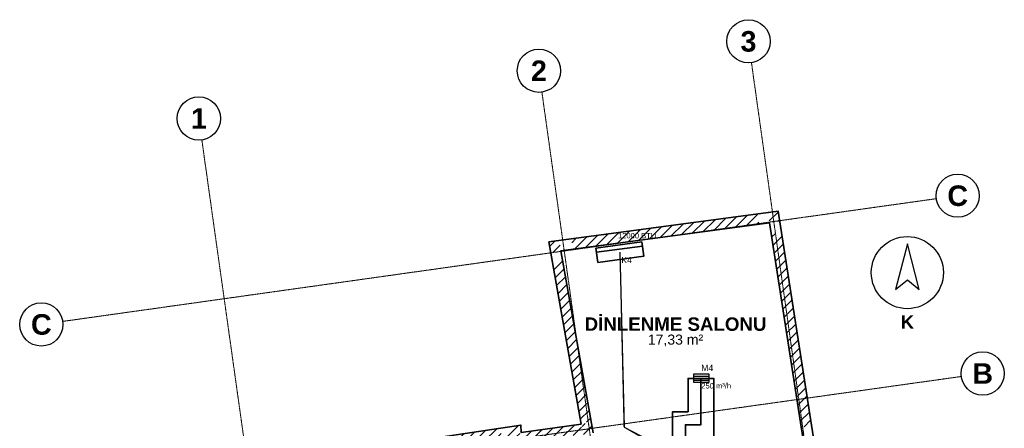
# Model space of a CAD drawing. Header units: millimetres. Extents: x -4681 to 15681, y -5011 to 17012.
# Tile 2 of 2: x -4681 to 14432, y 9076 to 17012. Entities that reach past the tile are written whole.
import ezdxf
from ezdxf.enums import TextEntityAlignment as Align

# ---------------------------------------------------------------- set-up
doc = ezdxf.new("R2010")
doc.units = ezdxf.units.MM
doc.linetypes.add('DASHDOT', pattern=[3.556, 2.54, -0.508, 0, -0.508])
doc.linetypes.add('DASHED', pattern=[1.524, 1.27, -0.254])
for name, color, linetype, lineweight in [('A-DUVAR-MEVCUT', 8, 'Continuous', 35), ('A-YAZI', 7, 'Continuous', 13), ('G-AKS-BALON', 8, 'Continuous', 25), ('G-AKS-HAT', 8, 'DASHDOT', 18), ('G-KUZEY', 7, 'Continuous', 25), ('M-HAVA-BESLEME', 3, 'Continuous', 35), ('M-HAVA-BRANSMAN', 3, 'DASHED', 18), ('M-HAVA-MENFEZ', 3, 'Continuous', 25), ('M-KLIMA-BAKIR', 4, 'Continuous', 25), ('M-KLIMA-DRENAJ', 4, 'DASHED', 18), ('M-KLIMA-IC', 4, 'Continuous', 35)]:
    doc.layers.add(name, color=color, linetype=linetype, lineweight=lineweight)
doc.styles.add('GYM', font='arial.ttf')
doc.styles.add('GYM-B', font='arialbd.ttf')

# ---------------------------------------------------------------- blocks, each defined once
blk = doc.blocks.new('G_KUZEY')
blk.add_lwpolyline([(0, 560), (-230, -330), (0, -140), (230, -330)], close=True)
blk.add_circle((0, 0), 700)
at = {"style": 'GYM-B'}
blk.add_text('K', height=260, dxfattribs=at).set_placement((0, -960), align=Align.MIDDLE_CENTER)
blk = doc.blocks.new('M_MENFEZ_BESLEME')
for p, q in [((-150, 40), (150, 40)), ((-150, 0), (150, 0)), ((-150, -40), (150, -40))]:
    blk.add_line(p, q)
blk.add_lwpolyline([(-150, -75), (150, -75), (150, 75), (-150, 75)], close=True)
at = {"style": 'GYM'}
for tag, p, height in [('KOD', (0, 140), 120), ('DEBI', (0, -200), 105)]:
    blk.add_attdef(tag, p, '', height=height, dxfattribs=at)
blk = doc.blocks.new('M_KLIMA_IC')
blk.add_line((-450, -60), (450, -60))
blk.add_lwpolyline([(-450, -140), (450, -140), (450, 140), (-450, 140)], close=True)
at = {"style": 'GYM'}
for tag, p, height in [('KOD', (0, 215), 120), ('KAPASITE', (0, -270), 105)]:
    blk.add_attdef(tag, p, '', height=height, dxfattribs=at)

msp = doc.modelspace()

# ---------------------------------------------------------------- hatches: boundary and pattern name
at = {"layer": 'A-DUVAR-MEVCUT'}
h = msp.add_hatch(dxfattribs=at)
h.set_pattern_fill('ANSI31', scale=40)
h.paths.add_polyline_path([(756, 6840), (760, 6814), (957, 6846), (953, 6872)])
h.paths.add_polyline_path([(970, 6843), (760, 6814), (756, 6840), (550, 6819), (550, 7020), (588, 7024), (970, 7024)])
h.paths.add_polyline_path([(760, 6814), (1178, 6873), (1150, 7071), (732, 7012)])
h.paths.add_polyline_path([(1149, 7083), (1178, 6873), (968, 6843), (968, 7083)])
h.paths.add_polyline_path([(1178, 6873), (1133, 7198), (935, 7171), (979, 6845)])
h.paths.add_polyline_path([(999, 7408), (1032, 7185), (1133, 7198), (1162, 6988), (923, 6988), (923, 7408)])
h.paths.add_polyline_path([(1133, 7198), (1032, 7185), (1058, 6986), (1159, 6999)])
h.paths.add_polyline_path([(1001, 7395), (1032, 7185), (1133, 7198), (1164, 6975), (822, 6975), (822, 7047), (850, 7050), (822, 7237), (822, 7395)])
h.paths.add_polyline_path([(1032, 7185), (864, 8310), (666, 8281), (834, 7155)])
h.paths.add_polyline_path([(1074, 8342), (864, 8310), (895, 8100), (693, 8100), (654, 8362), (654, 8481), (916, 8520), (1074, 8520)])
h.paths.add_polyline_path([(864, 8310), (4855, 8908), (4826, 9106), (834, 8508)])
h.paths.add_polyline_path([(4645, 9079), (4907, 9118), (5051, 9118), (5053, 8996), (5065, 8998), (5065, 8796), (4858, 8767), (4855, 8908), (4645, 8877)])
h.paths.add_polyline_path([(4855, 8908), (4858, 8767), (5058, 8772), (5055, 8912)])
h.paths.add_polyline_path([(5068, 8977), (5068, 8796), (4858, 8767), (4855, 8908), (4648, 8877), (4648, 8977)])
h.paths.add_polyline_path([(4858, 8767), (6449, 8988), (6422, 9186), (4831, 8965)])
h.paths.add_polyline_path([(6412, 9198), (6449, 8988), (6239, 8959), (6239, 9198)])
h.paths.add_polyline_path([(6449, 8988), (5826, 12526), (5629, 12492), (6252, 8954)])
h.paths.add_polyline_path([(6036, 12554), (5826, 12526), (5863, 12316), (5660, 12316), (5616, 12566), (5616, 12700), (5888, 12736), (6036, 12736)])
h.paths.add_polyline_path([(5826, 12526), (9876, 13066), (9849, 13265), (5800, 12725)])
h.paths.add_polyline_path([(9908, 12856), (9876, 13066), (9666, 13038), (9666, 13240), (9938, 13276), (10046, 13276), (10086, 13017), (10086, 12856)])
h.paths.add_polyline_path([(9876, 13066), (10521, 8898), (10719, 8928), (10073, 13097)])
h.paths.add_polyline_path([(10554, 8688), (10521, 8898), (10489, 9108), (10691, 9108), (10719, 8928), (10731, 8848), (10731, 8688)])
h.paths.add_polyline_path([(10521, 8898), (11111, 5092), (11308, 5122), (10719, 8928)])
h.paths.add_polyline_path([(11143, 4882), (11111, 5092), (11078, 5302), (11281, 5302), (11308, 5122), (11321, 5042), (11321, 4882)])
h.paths.add_polyline_path([(11111, 5092), (11722, 1144), (11920, 1174), (11308, 5122)])
h.paths.add_polyline_path([(11512, 1131), (11722, 1144), (11690, 1354), (11892, 1354), (11932, 1095), (11932, 957), (11570, 934), (11512, 934)])
h.paths.add_polyline_path([(11722, 1144), (10589, 1072), (10601, 873), (11735, 944)])
h.paths.add_polyline_path([(10379, 1282), (10562, 1282), (10589, 1072), (10799, 1086), (10799, 885), (10436, 862), (10414, 862), (10412, 877), (10394, 862), (10379, 862)])
h.paths.add_polyline_path([(10589, 1072), (10524, 1577), (10326, 1552), (10390, 1047)])
h.paths.add_polyline_path([(10314, 1367), (10314, 1558), (10524, 1577), (10551, 1367)])
h.paths.add_polyline_path([(10524, 1577), (10239, 1552), (10257, 1352), (10542, 1378)])
h.paths.add_polyline_path([(10449, 1342), (10266, 1342), (10239, 1552), (10449, 1570)])
h.paths.add_polyline_path([(10239, 1552), (10303, 1047), (10502, 1072), (10437, 1577)])
h.paths.add_polyline_path([(10093, 875), (10303, 1047), (10277, 1257), (10513, 1257), (10513, 867), (10414, 861), (10412, 877), (10363, 837), (10093, 837)])
h.paths.add_polyline_path([(10303, 1047), (9540, 421), (9667, 266), (10430, 892)])
h.paths.add_polyline_path([(9330, 248), (9540, 421), (9750, 593), (9750, 334), (9667, 266), (9600, 211), (9330, 211)])
h.paths.add_polyline_path([(9540, 421), (9046, 15), (9173, -139), (9667, 266)])
h.paths.add_polyline_path([(9256, -71), (9119, -184), (8836, -187), (8836, 13), (9046, 15), (9256, 188)])
h.paths.add_polyline_path([(9046, 15), (3378, -54), (3381, -253), (9049, -185)])
h.paths.add_polyline_path([(3588, -251), (3306, -254), (3168, -138), (3168, 124), (3378, -54), (3588, -51)])
h.paths.add_polyline_path([(3378, -54), (2142, 991), (2013, 839), (3249, -206)])
h.paths.add_polyline_path([(1932, 796), (1932, 1201), (2106, 1201), (2142, 991), (2352, 814), (2352, 781), (2080, 781), (2063, 796), (2066, 781), (2041, 781)])
h.paths.add_polyline_path([(2142, 991), (2060, 1478), (1863, 1445), (1944, 958)])
h.paths.add_polyline_path([(1850, 1268), (1850, 1474), (2060, 1478), (2095, 1268)])
h.paths.add_polyline_path([(2060, 1478), (1747, 1471), (1752, 1271), (2064, 1278)])
h.paths.add_polyline_path([(1957, 1261), (1782, 1261), (1747, 1471), (1957, 1476)])
h.paths.add_polyline_path([(1747, 1471), (1824, 1012), (2021, 1046), (1944, 1504)])
h.paths.add_polyline_path([(2034, 1222), (2034, 802), (1884, 802), (1614, 839), (1614, 1041), (1824, 1012), (1789, 1222)])
h.paths.add_polyline_path([(1824, 1012), (689, 1166), (662, 968), (1797, 814)])
h.paths.add_polyline_path([(664, 1376), (689, 1166), (899, 1138), (899, 957), (749, 957), (508, 989), (479, 1240), (479, 1376)])
h.paths.add_polyline_path([(689, 1166), (32, 6768), (-166, 6745), (490, 1143)])
h.paths.add_polyline_path([(242, 6789), (32, 6768), (57, 6558), (-144, 6558), (-178, 6842), (-178, 6948), (123, 6978), (242, 6978)])
h.paths.add_polyline_path([(32, 6768), (756, 6840), (736, 7039), (13, 6967)])
h.paths.add_polyline_path([(966, 6843), (760, 6814), (756, 6840), (546, 6819), (546, 7020), (847, 7050), (966, 7050)])

# ---------------------------------------------------------------- linework, layer by layer
msp.add_lwpolyline([(850, 7050), (636, 8479), (5050, 9139), (5053, 8996), (6216, 9158), (5593, 12697), (10043, 13291), (10719, 8928), (11308, 5122), (11953, 958), (10414, 861), (10412, 877), (9667, 266), (9119, -184), (3306, -254), (2063, 796), (2066, 778), (508, 989), (-190, 6947)], close=True, dxfattribs=at)
msp.add_lwpolyline([(6449, 8988), (5826, 12526), (9876, 13066), (10521, 8898)], dxfattribs=at)
at = {"layer": 'G-AKS-BALON'}
for centre in [(9466, 16592), (5398, 16021), (-1203, 15093), (13527, 13594), (-4261, 11094), (14012, 10141)]:
    msp.add_circle(centre, 420, dxfattribs=at)
at = {"layer": 'G-AKS-HAT'}
for p, q in [((12173, -2676), (9524, 16177)), ((8106, -3247), (5456, 15605)), ((1505, -4175), (-1145, 14677)), ((-3845, 11153), (13111, 13536)), ((-3360, 7700), (13596, 10083))]:
    msp.add_line(p, q, dxfattribs=at)
at = {"layer": 'M-HAVA-BESLEME'}
msp.add_lwpolyline([(93, 6897), (1093, 6897), (1093, 7397), (1893, 7397), (1893, 4997), (4093, 4997), (4093, 7397), (7993, 7397), (7993, 9397), (8293, 9397), (8293, 10047), (8793, 10047), (8793, 8897), (8493, 8897), (8493, 6897), (4593, 6897), (4593, 4497), (1393, 4497), (1393, 6397), (593, 6397), (593, 6247), (93, 6247)], close=True, dxfattribs=at)
msp.add_lwpolyline([(343, 6247), (343, 6647), (1343, 6647), (1343, 7147), (1643, 7147), (1643, 4747), (4343, 4747), (4343, 7147), (8243, 7147), (8243, 9147), (8543, 9147), (8543, 10047)], dxfattribs=at)
at = {"layer": 'M-HAVA-BRANSMAN'}
for p, q in [((8543, 10047), (8550, 10047)), ((8550, 10047), (8550, 10050))]:
    msp.add_line(p, q, dxfattribs=at)
at = {"layer": 'M-KLIMA-BAKIR'}
msp.add_lwpolyline([(6970, 12497), (7050, 9100), (8050, 8580), (9450, 7620), (11200, 6300), (11900, 6100)], dxfattribs=at)
at = {"layer": 'M-KLIMA-DRENAJ'}
msp.add_lwpolyline([(6970, 12497), (7050, 9100), (8050, 8520), (9400, 7560), (11100, 6200), (11600, 5900)], dxfattribs=at)

# ---------------------------------------------------------------- block references
at = {"layer": 'G-KUZEY'}
msp.add_blockref('G_KUZEY', (12550, 12100), dxfattribs=at)
at = {"layer": 'M-HAVA-MENFEZ'}
msp.add_blockref('M_MENFEZ_BESLEME', (8550, 10050), dxfattribs=at).add_auto_attribs({'KOD': 'M4', 'DEBI': '250 m³/h'})
at = {"layer": 'M-KLIMA-IC'}
ref = msp.add_blockref('M_KLIMA_IC', (6970, 12497), dxfattribs=dict(at, rotation=187.6))
ref.add_attrib('KOD', 'K4', (6998, 12284), dxfattribs={"layer": '0', "height": 120, "style": 'GYM'})
ref.add_attrib('KAPASITE', '12000 BTU', (6934, 12765), dxfattribs={"layer": '0', "height": 105, "style": 'GYM'})

# ---------------------------------------------------------------- texts
at = {"layer": 'A-YAZI'}
for s, height, style, p in [('DİNLENME SALONU', 260, 'GYM-B', (8050, 11100)), ('17,33 m²', 195, 'GYM', (8050, 10800))]:
    msp.add_text(s, height=height, dxfattribs=dict(at, style=style)).set_placement(p, align=Align.MIDDLE_CENTER)
at = {"layer": 'G-AKS-BALON', "style": 'GYM-B'}
for s, p in [('3', (9466, 16592)), ('2', (5398, 16021)), ('1', (-1203, 15093)), ('C', (13527, 13594)), ('C', (-4261, 11094)), ('B', (14012, 10141))]:
    msp.add_text(s, height=399, dxfattribs=at).set_placement(p, align=Align.MIDDLE_CENTER)

doc.saveas('drawing.dxf')
